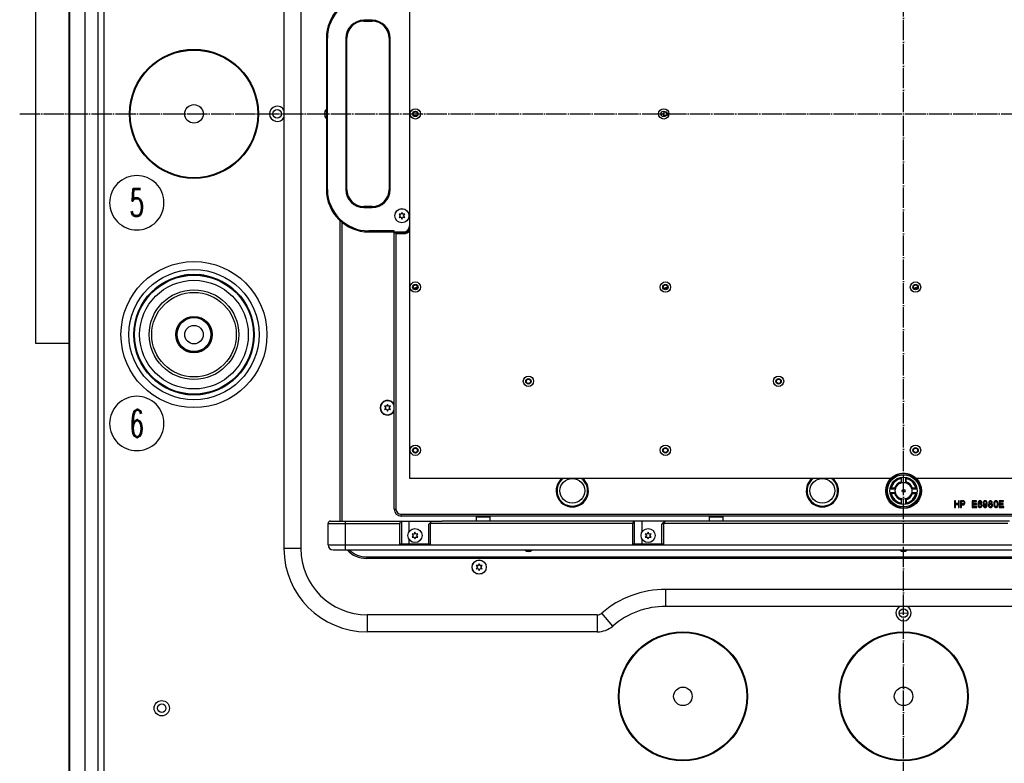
# Model space of a CAD drawing. Extents: x -1763 to 4575, y -3429 to 1051.
# Tile 161 of 174: x 779 to 1359, y -522 to -85. Entities that reach past the tile are written whole.
import ezdxf

# ---------------------------------------------------------------- set-up
doc = ezdxf.new("R2010")
doc.units = 0
doc.linetypes.add('DOT_CENTER', pattern=[14, 12, -1, 0, -1])
doc.layers.get('0').update_dxf_attribs({"linetype": 'CONTINUOUS'})
doc.layers.add('1', color=7, linetype='CONTINUOUS')
doc.layers.add('VOLL3', color=7, linetype='CONTINUOUS')
doc.styles.add('CONVERTER_1', font='txt.shx', dxfattribs={"width": 0.63})

# ---------------------------------------------------------------- blocks, each defined once
blk = doc.blocks.new('GABEL_TOP__840', base_point=(779.33, 771.98))
at = {"layer": '1', "color": 3, "linetype": 'DOT_CENTER'}
for p, q in [((1300, -660.67), (1300, 374.76)), ((779.33, -140), (1820.67, -140))]:
    blk.add_line(p, q, dxfattribs=at)
at = {"layer": '1', "color": 3, "linetype": 'CONTINUOUS'}
for p, q in [((808.55, -275), (808.45, 251.95)), ((788.55, -275), (808.55, -275))]:
    blk.add_line(p, q, dxfattribs=at)
at = {"layer": 'VOLL3', "color": 3, "linetype": 'CONTINUOUS'}
blk.add_line((788.55, 486.45), (788.55, -275), dxfattribs=at)
blk = doc.blocks.new('MANI_TOPVIEW__841', base_point=(448.16, 2211.42))
at = {"layer": '1'}
blk.add_blockref('GABEL_TOP__840', (779.33, 771.98), dxfattribs=at)
blk = doc.blocks.new('TH_B__842', base_point=(1683.11, 1752.2))
at = {"color": 7, "linetype": 'CONTINUOUS'}
for p, q in [((808.85, -546.65), (808.85, 266.65)), ((817.85, -546.65), (817.85, 266.65)), ((825.26, 266.66), (825.26, -546.66)), ((829.12, -546.61), (829.12, 266.61)), ((808.55, -531.95), (808.55, 251.95)), ((935, 116), (935, -396)), ((945, 116), (945, -396)), ((1009.17, -354.63), (1009.17, 74.63)), ((1009, -74), (1009, -206)), ((987, -84.9), (982, -84.9)), ((982, -85.5), (982, -84.9)), ((982, -85.5), (987, -85.5)), ((987, -84.9), (987, -85.5)), ((960, -95.5), (960, -184.5)), ((960.6, -95.5), (960, -95.5)), ((960.6, -184.5), (960.6, -95.5)), ((971.4, -95.5), (971.4, -184.5)), ((971.4, -95.5), (972, -95.5)), ((972, -184.5), (972, -95.5)), ((997, -95.5), (997, -184.5)), ((997.6, -95.5), (997, -95.5)), ((997.6, -184.5), (997.6, -95.5)), ((960.6, -184.5), (960, -184.5)), ((971.4, -184.5), (972, -184.5)), ((997, -184.5), (997.6, -184.5)), ((987, -194.5), (982, -194.5)), ((982, -194.5), (982, -195.1)), ((982, -195.1), (987, -195.1)), ((987, -195.1), (987, -194.5)), ((1004, -199.13), (1002.77, -199)), ((1002.77, -199), (1003.5, -200)), ((1003.5, -200), (1002.77, -201)), ((1002.77, -201), (1004, -200.87)), ((1004.5, -198), (1004, -199.13)), ((1004, -200.87), (1004.5, -202)), ((1005, -199.13), (1004.5, -198)), ((1004.5, -202), (1005, -200.87)), ((1006.23, -199), (1005, -199.13)), ((1005, -200.87), (1006.23, -201)), ((1005.5, -200), (1006.23, -199)), ((1006.23, -201), (1005.5, -200)), ((968.2, -379.8), (968.2, -203.01)), ((969.1, -203.79), (969.1, -379.8)), ((1000, -208.9), (985, -208.9)), ((985, -208.9), (985, -209.5)), ((985, -209.5), (1005.5, -209.5)), ((1000, -372.8), (1000, -208.9)), ((1000, -210), (1005.5, -210)), ((1001, -210.5), (1000.5, -210)), ((1001, -210.5), (1005.5, -210.5)), ((1001, -210.5), (1001, -218.7)), ((1005.5, -210.5), (1005.5, -210)), ((1001, -218.7), (1001, -357.1)), ((876, -235.08), (876, -235.21)), ((876, -235.21), (876, -235.21)), ((879, -235.13), (879, -234.69)), ((885, -234.69), (885, -235.13)), ((888, -235.21), (888, -235.08)), ((1013.49, -242.28), (1013.61, -242.28)), ((1013.49, -242.48), (1013.54, -242.48)), ((1160.81, -242.28), (1160.93, -242.28)), ((1160.81, -242.48), (1160.86, -242.48)), ((1308.13, -242.28), (1308.25, -242.28)), ((1308.13, -242.48), (1308.18, -242.48)), ((847.21, -264), (847.08, -264)), ((916.92, -264), (916.79, -264)), ((846.69, -267), (847.13, -267)), ((916.87, -267), (917.31, -267)), ((846.79, -273), (846.69, -273)), ((847.13, -273), (846.79, -273)), ((847.08, -276), (847.21, -276)), ((847.21, -276), (847.21, -276)), ((916.79, -276), (916.79, -276)), ((916.79, -276), (916.92, -276)), ((917.31, -273), (916.87, -273)), ((876, -304.79), (876, -304.79)), ((876, -304.79), (876, -304.92)), ((879, -305.31), (879, -304.87)), ((885, -304.87), (885, -305.31)), ((888, -304.92), (888, -304.79)), ((995.5, -312.18), (994.27, -312.05)), ((994.27, -312.05), (995, -313.05)), ((995, -313.05), (994.27, -314.05)), ((996, -311.05), (995.5, -312.18)), ((996.5, -312.18), (996, -311.05)), ((997.73, -312.05), (996.5, -312.18)), ((997, -313.05), (997.73, -312.05)), ((997.73, -314.05), (997, -313.05)), ((994.27, -314.05), (995.5, -313.92)), ((995.5, -313.92), (996, -315.05)), ((996, -315.05), (996.5, -313.92)), ((996.5, -313.92), (997.73, -314.05)), ((1001, -357.1), (1001, -372.8)), ((1292.92, -354.63), (1009.17, -354.63)), ((1298.5, -354.74), (1298.5, -354.09)), ((1298.5, -354.74), (1298.5, -356.71)), ((1298.5, -356.71), (1298.5, -357.18)), ((1298.5, -357.2), (1298.5, -357.18)), ((1298.8, -356.73), (1298.8, -354.04)), ((1301.2, -354.04), (1301.2, -356.73)), ((1301.5, -357.2), (1301.5, -354.09)), ((1590.83, -354.63), (1307.08, -354.63)), ((1292.07, -360.77), (1294.75, -360.77)), ((1294.75, -363.17), (1292.07, -363.17)), ((1295.23, -360.47), (1292.12, -360.47)), ((1295.23, -363.47), (1292.12, -363.47)), ((1307.88, -360.47), (1304.77, -360.47)), ((1304.77, -363.47), (1307.88, -363.47)), ((1305.25, -360.77), (1307.93, -360.77)), ((1307.93, -363.17), (1305.25, -363.17)), ((1298.5, -366.74), (1298.5, -369.85)), ((1298.8, -369.91), (1298.8, -367.22)), ((1301.2, -367.22), (1301.2, -369.91)), ((1301.5, -366.74), (1301.5, -369.85)), ((1330.5, -367.8), (1330, -367.8)), ((1330, -367.8), (1330, -371.8)), ((1330.5, -369.5), (1330.5, -367.8)), ((1332.34, -369.5), (1330.5, -369.5)), ((1330.5, -371.8), (1330.5, -370)), ((1330.5, -370), (1332.34, -370)), ((1332.34, -367.8), (1332.34, -369.5)), ((1332.83, -367.8), (1332.34, -367.8)), ((1332.34, -370), (1332.34, -371.8)), ((1332.83, -371.8), (1332.83, -367.8)), ((1335.13, -367.8), (1333.55, -367.8)), ((1333.55, -367.8), (1333.55, -371.8)), ((1334.05, -369.7), (1334.05, -368.3)), ((1334.05, -368.3), (1334.99, -368.3)), ((1334.99, -369.7), (1334.05, -369.7)), ((1334.05, -371.8), (1334.05, -370.2)), ((1334.05, -370.2), (1335.13, -370.2)), ((1334.99, -368.3), (1335.26, -368.35)), ((1335.26, -369.65), (1334.99, -369.7)), ((1335.49, -367.85), (1335.13, -367.8)), ((1335.13, -370.2), (1335.49, -370.15)), ((1335.26, -368.35), (1335.49, -368.45)), ((1335.49, -369.55), (1335.26, -369.65)), ((1335.76, -368), (1335.49, -367.85)), ((1335.49, -368.45), (1335.62, -368.6)), ((1335.62, -369.4), (1335.49, -369.55)), ((1335.49, -370.15), (1335.76, -370)), ((1335.62, -368.6), (1335.71, -368.85)), ((1335.71, -369.15), (1335.62, -369.4)), ((1335.71, -368.85), (1335.71, -369.15)), ((1335.94, -368.2), (1335.76, -368)), ((1335.76, -370), (1335.94, -369.8)), ((1336.12, -368.5), (1335.94, -368.2)), ((1335.94, -369.8), (1336.12, -369.5)), ((1336.16, -368.85), (1336.12, -368.5)), ((1336.12, -369.5), (1336.16, -369.15)), ((1336.16, -369.15), (1336.16, -368.85)), ((1343.05, -367.8), (1340.48, -367.8)), ((1340.48, -367.8), (1340.48, -371.8)), ((1340.98, -369.5), (1340.98, -368.3)), ((1340.98, -368.3), (1343.05, -368.3)), ((1342.87, -369.5), (1340.98, -369.5)), ((1340.98, -371.3), (1340.98, -370)), ((1340.98, -370), (1342.87, -370)), ((1342.87, -370), (1342.87, -369.5)), ((1343.05, -368.3), (1343.05, -367.8)), ((1343.86, -369.15), (1343.81, -369.6)), ((1343.81, -369.6), (1343.81, -370)), ((1343.81, -370), (1343.86, -370.45)), ((1343.9, -368.85), (1343.86, -369.15)), ((1343.86, -370.45), (1343.9, -370.75)), ((1343.99, -368.6), (1343.9, -368.85)), ((1343.9, -370.75), (1343.99, -371)), ((1344.08, -368.4), (1343.99, -368.6)), ((1343.99, -371), (1344.08, -371.2)), ((1344.22, -368.2), (1344.08, -368.4)), ((1344.08, -371.2), (1344.22, -371.4)), ((1344.35, -368.05), (1344.22, -368.2)), ((1344.26, -369.65), (1344.35, -368.95)), ((1344.49, -369.4), (1344.26, -369.65)), ((1344.49, -367.95), (1344.35, -368.05)), ((1344.35, -368.95), (1344.44, -368.7)), ((1344.35, -370.35), (1344.44, -370.1)), ((1344.35, -370.65), (1344.35, -370.35)), ((1344.44, -370.9), (1344.35, -370.65)), ((1344.44, -368.7), (1344.53, -368.55)), ((1344.44, -370.1), (1344.53, -369.95)), ((1344.53, -371.05), (1344.44, -370.9)), ((1344.71, -367.85), (1344.49, -367.95)), ((1344.71, -369.25), (1344.49, -369.4)), ((1344.53, -368.55), (1344.71, -368.4)), ((1344.53, -369.95), (1344.71, -369.8)), ((1344.71, -371.2), (1344.53, -371.05)), ((1344.89, -367.8), (1344.71, -367.85)), ((1344.71, -368.4), (1344.89, -368.3)), ((1344.94, -369.2), (1344.71, -369.25)), ((1344.71, -369.8), (1344.94, -369.7)), ((1344.94, -371.3), (1344.71, -371.2)), ((1345.21, -367.8), (1344.89, -367.8)), ((1344.89, -368.3), (1345.21, -368.3)), ((1345.16, -369.2), (1344.94, -369.2)), ((1344.94, -369.7), (1345.16, -369.7)), ((1345.39, -369.25), (1345.16, -369.2)), ((1345.16, -369.7), (1345.39, -369.8)), ((1345.39, -371.2), (1345.16, -371.3)), ((1345.39, -367.85), (1345.21, -367.8)), ((1345.21, -368.3), (1345.39, -368.4)), ((1345.61, -367.95), (1345.39, -367.85)), ((1345.39, -368.4), (1345.57, -368.55)), ((1345.61, -369.35), (1345.39, -369.25)), ((1345.39, -369.8), (1345.57, -369.95)), ((1345.57, -371.05), (1345.39, -371.2)), ((1345.57, -368.55), (1345.66, -368.7)), ((1345.57, -369.95), (1345.66, -370.1)), ((1345.66, -370.9), (1345.57, -371.05)), ((1345.75, -368.05), (1345.61, -367.95)), ((1345.75, -369.45), (1345.61, -369.35)), ((1345.66, -368.7), (1345.7, -368.95)), ((1345.66, -370.1), (1345.75, -370.35)), ((1345.75, -370.65), (1345.66, -370.9)), ((1345.7, -368.95), (1346.15, -368.95)), ((1345.88, -368.2), (1345.75, -368.05)), ((1345.88, -369.6), (1345.75, -369.45)), ((1345.75, -370.35), (1345.75, -370.65)), ((1346.02, -368.4), (1345.88, -368.2)), ((1346.02, -369.8), (1345.88, -369.6)), ((1345.88, -371.4), (1346.02, -371.2)), ((1346.11, -368.6), (1346.02, -368.4)), ((1346.11, -370), (1346.02, -369.8)), ((1346.02, -371.2), (1346.11, -371)), ((1346.15, -368.85), (1346.11, -368.6)), ((1346.2, -370.3), (1346.11, -370)), ((1346.11, -371), (1346.2, -370.7)), ((1346.15, -368.95), (1346.15, -368.85)), ((1346.2, -370.7), (1346.2, -370.3)), ((1347.01, -368.6), (1346.92, -368.9)), ((1346.92, -368.9), (1346.92, -369.3)), ((1346.92, -369.3), (1347.01, -369.6)), ((1347.41, -370.65), (1346.96, -370.65)), ((1346.96, -370.65), (1346.96, -370.75)), ((1346.96, -370.75), (1347.01, -371)), ((1347.1, -368.4), (1347.01, -368.6)), ((1347.01, -369.6), (1347.1, -369.8)), ((1347.01, -371), (1347.1, -371.2)), ((1347.23, -368.2), (1347.1, -368.4)), ((1347.1, -369.8), (1347.23, -370)), ((1347.1, -371.2), (1347.23, -371.4)), ((1347.37, -368.05), (1347.23, -368.2)), ((1347.23, -370), (1347.37, -370.15)), ((1347.5, -367.95), (1347.37, -368.05)), ((1347.37, -368.95), (1347.46, -368.7)), ((1347.37, -369.25), (1347.37, -368.95)), ((1347.46, -369.5), (1347.37, -369.25)), ((1347.37, -370.15), (1347.5, -370.25)), ((1347.46, -370.9), (1347.41, -370.65)), ((1347.46, -368.7), (1347.55, -368.55)), ((1347.55, -369.65), (1347.46, -369.5)), ((1347.55, -371.05), (1347.46, -370.9)), ((1347.73, -367.85), (1347.5, -367.95)), ((1347.5, -370.25), (1347.73, -370.35)), ((1347.55, -368.55), (1347.73, -368.4)), ((1347.73, -369.8), (1347.55, -369.65)), ((1347.73, -371.2), (1347.55, -371.05)), ((1347.95, -367.8), (1347.73, -367.85)), ((1347.73, -368.4), (1347.95, -368.3)), ((1347.95, -369.9), (1347.73, -369.8)), ((1347.73, -370.35), (1347.95, -370.4)), ((1347.91, -371.3), (1347.73, -371.2)), ((1348.18, -367.8), (1347.95, -367.8)), ((1347.95, -368.3), (1348.18, -368.3)), ((1348.18, -369.9), (1347.95, -369.9)), ((1347.95, -370.4), (1348.18, -370.4)), ((1348.4, -367.85), (1348.18, -367.8)), ((1348.18, -368.3), (1348.4, -368.4)), ((1348.4, -369.8), (1348.18, -369.9)), ((1348.18, -370.4), (1348.4, -370.35)), ((1348.4, -371.2), (1348.22, -371.3)), ((1348.63, -367.95), (1348.4, -367.85)), ((1348.4, -368.4), (1348.58, -368.55)), ((1348.58, -369.65), (1348.4, -369.8)), ((1348.4, -370.35), (1348.63, -370.2)), ((1348.58, -371.05), (1348.4, -371.2)), ((1348.58, -368.55), (1348.67, -368.7)), ((1348.67, -369.5), (1348.58, -369.65)), ((1348.67, -370.9), (1348.58, -371.05)), ((1348.76, -368.05), (1348.63, -367.95)), ((1348.63, -370.2), (1348.85, -369.95)), ((1348.67, -368.7), (1348.76, -368.95)), ((1348.76, -369.25), (1348.67, -369.5)), ((1348.76, -370.65), (1348.67, -370.9)), ((1348.9, -368.2), (1348.76, -368.05)), ((1348.76, -368.95), (1348.76, -369.25)), ((1348.85, -369.95), (1348.76, -370.65)), ((1349.03, -368.4), (1348.9, -368.2)), ((1348.9, -371.4), (1349.03, -371.2)), ((1349.12, -368.6), (1349.03, -368.4)), ((1349.03, -371.2), (1349.12, -371)), ((1349.21, -368.85), (1349.12, -368.6)), ((1349.12, -371), (1349.21, -370.75)), ((1349.26, -369.15), (1349.21, -368.85)), ((1349.21, -370.75), (1349.26, -370.45)), ((1349.3, -369.6), (1349.26, -369.15)), ((1349.26, -370.45), (1349.3, -370)), ((1349.3, -370), (1349.3, -369.6)), ((1350.11, -370.1), (1350.02, -370.45)), ((1350.02, -370.45), (1350.02, -370.7)), ((1350.02, -370.7), (1350.11, -371.05)), ((1350.29, -369.8), (1350.11, -370.1)), ((1350.11, -371.05), (1350.25, -371.3)), ((1350.25, -368.5), (1350.2, -368.75)), ((1350.2, -368.75), (1350.2, -368.95)), ((1350.2, -368.95), (1350.25, -369.2)), ((1350.43, -368.2), (1350.25, -368.5)), ((1350.25, -369.2), (1350.43, -369.5)), ((1350.52, -369.6), (1350.29, -369.8)), ((1350.61, -368), (1350.43, -368.2)), ((1350.43, -369.5), (1350.52, -369.6)), ((1350.56, -370.45), (1350.61, -370.25)), ((1350.56, -370.65), (1350.56, -370.45)), ((1350.61, -370.85), (1350.56, -370.65)), ((1350.88, -367.85), (1350.61, -368)), ((1350.61, -370.25), (1350.74, -370.05)), ((1350.74, -371.05), (1350.61, -370.85)), ((1350.7, -368.75), (1350.74, -368.6)), ((1350.7, -368.95), (1350.7, -368.75)), ((1350.74, -369.1), (1350.7, -368.95)), ((1350.74, -368.6), (1350.83, -368.45)), ((1350.83, -369.25), (1350.74, -369.1)), ((1350.74, -370.05), (1350.92, -369.9)), ((1350.92, -371.2), (1350.74, -371.05)), ((1350.83, -368.45), (1350.97, -368.35)), ((1350.97, -369.35), (1350.83, -369.25)), ((1351.1, -367.8), (1350.88, -367.85)), ((1350.92, -369.9), (1351.15, -369.85)), ((1351.15, -371.25), (1350.92, -371.2)), ((1350.97, -368.35), (1351.15, -368.3)), ((1351.15, -369.4), (1350.97, -369.35)), ((1351.37, -367.8), (1351.1, -367.8)), ((1351.15, -368.3), (1351.33, -368.3)), ((1351.33, -369.4), (1351.15, -369.4)), ((1351.15, -369.85), (1351.33, -369.85)), ((1351.33, -368.3), (1351.51, -368.35)), ((1351.51, -369.35), (1351.33, -369.4)), ((1351.33, -369.85), (1351.55, -369.9)), ((1351.55, -371.2), (1351.33, -371.25)), ((1351.6, -367.85), (1351.37, -367.8)), ((1351.51, -368.35), (1351.64, -368.45)), ((1351.64, -369.25), (1351.51, -369.35)), ((1351.55, -369.9), (1351.73, -370.05)), ((1351.73, -371.05), (1351.55, -371.2)), ((1351.87, -368), (1351.6, -367.85)), ((1351.64, -368.45), (1351.73, -368.6)), ((1351.73, -369.1), (1351.64, -369.25)), ((1351.73, -368.6), (1351.78, -368.75)), ((1351.78, -368.95), (1351.73, -369.1)), ((1351.73, -370.05), (1351.87, -370.25)), ((1351.87, -370.85), (1351.73, -371.05)), ((1351.78, -368.75), (1351.78, -368.95)), ((1352.05, -368.2), (1351.87, -368)), ((1351.87, -370.25), (1351.91, -370.45)), ((1351.91, -370.65), (1351.87, -370.85)), ((1351.91, -370.45), (1351.91, -370.65)), ((1351.96, -369.6), (1352.05, -369.5)), ((1352.18, -369.8), (1351.96, -369.6)), ((1352.23, -368.5), (1352.05, -368.2)), ((1352.05, -369.5), (1352.23, -369.2)), ((1352.36, -370.1), (1352.18, -369.8)), ((1352.27, -368.75), (1352.23, -368.5)), ((1352.23, -369.2), (1352.27, -368.95)), ((1352.23, -371.3), (1352.36, -371.05)), ((1352.27, -368.95), (1352.27, -368.75)), ((1352.45, -370.45), (1352.36, -370.1)), ((1352.36, -371.05), (1352.45, -370.7)), ((1352.45, -370.7), (1352.45, -370.45)), ((1353.22, -369.15), (1353.17, -369.6)), ((1353.17, -369.6), (1353.17, -370)), ((1353.17, -370), (1353.22, -370.45)), ((1353.26, -368.85), (1353.22, -369.15)), ((1353.22, -370.45), (1353.26, -370.75)), ((1353.35, -368.6), (1353.26, -368.85)), ((1353.26, -370.75), (1353.35, -371)), ((1353.44, -368.4), (1353.35, -368.6)), ((1353.35, -371), (1353.44, -371.2)), ((1353.58, -368.2), (1353.44, -368.4)), ((1353.44, -371.2), (1353.58, -371.4)), ((1353.71, -368.05), (1353.58, -368.2)), ((1353.67, -369.5), (1353.71, -368.95)), ((1353.67, -370.1), (1353.67, -369.5)), ((1353.71, -370.65), (1353.67, -370.1)), ((1353.85, -367.95), (1353.71, -368.05)), ((1353.71, -368.95), (1353.8, -368.7)), ((1353.8, -370.9), (1353.71, -370.65)), ((1353.8, -368.7), (1353.89, -368.55)), ((1353.89, -371.05), (1353.8, -370.9)), ((1354.07, -367.85), (1353.85, -367.95)), ((1353.89, -368.55), (1354.07, -368.4)), ((1354.07, -371.2), (1353.89, -371.05)), ((1354.25, -367.8), (1354.07, -367.85)), ((1354.07, -368.4), (1354.25, -368.3)), ((1354.25, -371.3), (1354.07, -371.2)), ((1354.57, -367.8), (1354.25, -367.8)), ((1354.25, -368.3), (1354.57, -368.3)), ((1354.75, -367.85), (1354.57, -367.8)), ((1354.57, -368.3), (1354.75, -368.4)), ((1354.75, -371.2), (1354.57, -371.3)), ((1354.97, -367.95), (1354.75, -367.85)), ((1354.75, -368.4), (1354.93, -368.55)), ((1354.93, -371.05), (1354.75, -371.2)), ((1354.93, -368.55), (1355.02, -368.7)), ((1355.02, -370.9), (1354.93, -371.05)), ((1355.11, -368.05), (1354.97, -367.95)), ((1355.02, -368.7), (1355.11, -368.95)), ((1355.11, -370.65), (1355.02, -370.9)), ((1355.24, -368.2), (1355.11, -368.05)), ((1355.11, -368.95), (1355.15, -369.5)), ((1355.15, -370.1), (1355.11, -370.65)), ((1355.15, -369.5), (1355.15, -370.1)), ((1355.38, -368.4), (1355.24, -368.2)), ((1355.24, -371.4), (1355.38, -371.2)), ((1355.47, -368.6), (1355.38, -368.4)), ((1355.38, -371.2), (1355.47, -371)), ((1355.56, -368.85), (1355.47, -368.6)), ((1355.47, -371), (1355.56, -370.75)), ((1355.6, -369.15), (1355.56, -368.85)), ((1355.56, -370.75), (1355.6, -370.45)), ((1355.65, -369.6), (1355.6, -369.15)), ((1355.6, -370.45), (1355.65, -370)), ((1355.65, -370), (1355.65, -369.6)), ((1358.93, -367.8), (1356.37, -367.8)), ((1356.37, -367.8), (1356.37, -371.8)), ((1356.86, -369.5), (1356.86, -368.3)), ((1356.86, -368.3), (1358.93, -368.3)), ((1358.75, -369.5), (1356.86, -369.5)), ((1356.86, -371.3), (1356.86, -370)), ((1356.86, -370), (1358.75, -370)), ((1358.75, -370), (1358.75, -369.5)), ((1358.93, -368.3), (1358.93, -367.8)), ((1000, -372.8), (1001, -372.8)), ((1004, -375.8), (1596, -375.8)), ((1004, -376.8), (1004, -375.8)), ((1596, -376.8), (1004, -376.8)), ((1048.39, -377), (1048.19, -377.2)), ((1048.39, -377), (1055.99, -377)), ((1049.69, -376.8), (1049.69, -377)), ((1054.69, -376.8), (1054.69, -377)), ((1055.99, -377), (1056.19, -377.2)), ((1185.71, -377), (1185.51, -377.2)), ((1185.71, -377), (1193.31, -377)), ((1187.01, -376.8), (1187.01, -377)), ((1192.01, -376.8), (1192.01, -377)), ((1193.31, -377), (1193.51, -377.2)), ((1330, -371.8), (1330.5, -371.8)), ((1332.34, -371.8), (1332.83, -371.8)), ((1333.55, -371.8), (1334.05, -371.8)), ((1340.48, -371.8), (1343.09, -371.8)), ((1343.09, -371.3), (1340.98, -371.3)), ((1343.09, -371.8), (1343.09, -371.3)), ((1344.22, -371.4), (1344.35, -371.55)), ((1344.35, -371.55), (1344.49, -371.65)), ((1344.49, -371.65), (1344.71, -371.75)), ((1344.71, -371.75), (1344.94, -371.8)), ((1345.16, -371.3), (1344.94, -371.3)), ((1344.94, -371.8), (1345.16, -371.8)), ((1345.16, -371.8), (1345.39, -371.75)), ((1345.39, -371.75), (1345.61, -371.65)), ((1345.61, -371.65), (1345.75, -371.55)), ((1345.75, -371.55), (1345.88, -371.4)), ((1347.23, -371.4), (1347.37, -371.55)), ((1347.37, -371.55), (1347.5, -371.65)), ((1347.5, -371.65), (1347.73, -371.75)), ((1347.73, -371.75), (1347.91, -371.8)), ((1348.22, -371.3), (1347.91, -371.3)), ((1347.91, -371.8), (1348.22, -371.8)), ((1348.22, -371.8), (1348.4, -371.75)), ((1348.4, -371.75), (1348.63, -371.65)), ((1348.63, -371.65), (1348.76, -371.55)), ((1348.76, -371.55), (1348.9, -371.4)), ((1350.25, -371.3), (1350.47, -371.55)), ((1350.47, -371.55), (1350.74, -371.7)), ((1350.74, -371.7), (1351.1, -371.8)), ((1351.1, -371.8), (1351.37, -371.8)), ((1351.33, -371.25), (1351.15, -371.25)), ((1351.37, -371.8), (1351.73, -371.7)), ((1351.73, -371.7), (1352, -371.55)), ((1352, -371.55), (1352.23, -371.3)), ((1353.58, -371.4), (1353.71, -371.55)), ((1353.71, -371.55), (1353.85, -371.65)), ((1353.85, -371.65), (1354.07, -371.75)), ((1354.07, -371.75), (1354.25, -371.8)), ((1354.57, -371.3), (1354.25, -371.3)), ((1354.25, -371.8), (1354.57, -371.8)), ((1354.57, -371.8), (1354.75, -371.75)), ((1354.75, -371.75), (1354.97, -371.65)), ((1354.97, -371.65), (1355.11, -371.55)), ((1355.11, -371.55), (1355.24, -371.4)), ((1356.37, -371.8), (1358.98, -371.8)), ((1358.98, -371.3), (1356.86, -371.3)), ((1358.98, -371.8), (1358.98, -371.3)), ((961, -381.3), (1003.19, -381.3)), ((961, -393.8), (961, -381.3)), ((962.5, -379.8), (1028.19, -379.8)), ((971, -379.8), (971, -396.8)), ((1003.19, -393.3), (1003.19, -381.3)), ((1004.19, -379.8), (1004.19, -393.3)), ((1008.69, -386.07), (1008.69, -379.8)), ((1020.19, -381.8), (1021.13, -380.86)), ((1020.19, -381.8), (1020.19, -393.3)), ((1021.13, -380.86), (1022.19, -379.8)), ((1021.19, -381.3), (1021.19, -393.3)), ((1140.51, -381.3), (1021.19, -381.3)), ((1036.02, -379.8), (1028.19, -379.8)), ((1036.19, -379.8), (1036.02, -379.8)), ((1077.29, -379.8), (1036.19, -379.8)), ((1048.19, -377.2), (1056.19, -377.2)), ((1048.19, -377.2), (1048.19, -379.8)), ((1056.19, -379.8), (1056.02, -379.8)), ((1056.19, -377.2), (1056.19, -379.8)), ((1077.29, -379.8), (1057.29, -379.8)), ((1082.02, -379.8), (1077.29, -379.8)), ((1102.02, -379.8), (1077.29, -379.8)), ((1141.51, -379.8), (1082.02, -379.8)), ((1140.51, -393.3), (1140.51, -381.3)), ((1173.51, -379.8), (1141.51, -379.8)), ((1141.51, -393.3), (1141.51, -379.8)), ((1146.01, -386.07), (1146.01, -379.8)), ((1157.51, -381.8), (1158.45, -380.86)), ((1157.51, -393.3), (1157.51, -381.8)), ((1158.45, -380.86), (1159.51, -379.8)), ((1361.49, -381.3), (1158.51, -381.3)), ((1158.51, -381.3), (1158.51, -393.3)), ((1257, -379.8), (1173.51, -379.8)), ((1185.51, -377.2), (1185.51, -379.8)), ((1185.51, -377.2), (1193.51, -377.2)), ((1193.51, -377.2), (1193.51, -379.8)), ((1303, -379.8), (1257, -379.8)), ((1303, -379.8), (1277, -379.8)), ((1362.49, -379.8), (1303, -379.8)), ((1323, -379.8), (1311.72, -379.8)), ((1011.69, -387.43), (1010.46, -387.3)), ((1010.46, -387.3), (1011.19, -388.3)), ((1011.19, -388.3), (1010.46, -389.3)), ((1012.19, -386.3), (1011.69, -387.43)), ((1012.69, -387.43), (1012.19, -386.3)), ((1013.92, -387.3), (1012.69, -387.43)), ((1013.19, -388.3), (1013.92, -387.3)), ((1013.92, -389.3), (1013.19, -388.3)), ((1149.01, -387.43), (1147.78, -387.3)), ((1147.78, -387.3), (1148.51, -388.3)), ((1148.51, -388.3), (1147.78, -389.3)), ((1149.51, -386.3), (1149.01, -387.43)), ((1150.01, -387.43), (1149.51, -386.3)), ((1151.24, -387.3), (1150.01, -387.43)), ((1150.51, -388.3), (1151.24, -387.3)), ((1151.24, -389.3), (1150.51, -388.3)), ((961, -393.8), (1561, -393.8)), ((1021.19, -393.3), (1003.19, -393.3)), ((1008.69, -393.3), (1008.69, -390.53)), ((1010.46, -389.3), (1011.69, -389.17)), ((1011.69, -389.17), (1012.19, -390.3)), ((1012.19, -390.3), (1012.69, -389.17)), ((1012.69, -389.17), (1013.92, -389.3)), ((1158.51, -393.3), (1140.51, -393.3)), ((1146.01, -393.3), (1146.01, -390.53)), ((1147.78, -389.3), (1149.01, -389.17)), ((1149.01, -389.17), (1149.51, -390.3)), ((1149.51, -390.3), (1150.01, -389.17)), ((1150.01, -389.17), (1151.24, -389.3)), ((945, -396), (935, -396)), ((964, -396.8), (1558, -396.8)), ((983.6, -400.9), (1616.4, -400.9)), ((1616.4, -401.8), (983.6, -401.8)), ((1048.27, -405.9), (1049, -406.9)), ((1049.5, -406.03), (1048.27, -405.9)), ((1050, -404.9), (1049.5, -406.03)), ((1050.5, -406.03), (1050, -404.9)), ((1051.73, -405.9), (1050.5, -406.03)), ((1051, -406.9), (1051.73, -405.9)), ((1049, -406.9), (1048.27, -407.9)), ((1048.27, -407.9), (1049.5, -407.77)), ((1049.5, -407.77), (1050, -408.9)), ((1050, -408.9), (1050.5, -407.77)), ((1050.5, -407.77), (1051.73, -407.9)), ((1051.73, -407.9), (1051, -406.9)), ((1440, -420), (1160, -420)), ((1160, -430), (1160, -420)), ((1119.56, -435), (984, -435)), ((984, -435), (984, -445)), ((1119.56, -435), (1119.56, -445)), ((1128.7, -441.61), (1122.17, -434.03)), ((1440, -430), (1160, -430)), ((1297.5, -433.91), (1300, -434)), ((1300, -434), (1302.5, -433.91)), ((1119.56, -445), (984, -445))]:
    blk.add_line(p, q, dxfattribs=at)
for centre, radius in [((882, -140), 38), ((882, -140), 37.57), ((882, -140), 5.45), ((931, -140), 2.5), ((1012.39, -140), 3.05), ((1012.39, -140), 1.6), ((1012.39, -140), 1.25), ((1158.71, -140), 3.05), ((1158.71, -140), 1.6), ((1159.71, -140), 1.25), ((1004.5, -200), 4.2), ((1004.5, -200), 4.15), ((882, -270), 43), ((882, -270), 38.3), ((882, -270), 35.46), ((882, -270), 35), ((882, -270), 32), ((1012.39, -242), 3.05), ((1012.39, -242), 1.6), ((1012.39, -242), 1.25), ((1159.71, -242), 3.05), ((1159.71, -242), 1.6), ((1159.71, -242), 1.25), ((1307.03, -242), 3.05), ((1307.03, -242), 1.6), ((1307.03, -242), 1.25), ((882, -270), 26.39), ((882, -270), 24.89), ((882, -270), 10.75), ((882, -270), 10.25), ((882, -270), 10), ((882, -270), 5.45), ((1079.02, -297.48), 3.05), ((1226.34, -297.48), 3.05), ((1079.02, -297.48), 1.6), ((1079.02, -297.48), 1.25), ((1226.34, -297.48), 1.6), ((1226.34, -297.48), 1.25), ((1012.39, -338.12), 3.05), ((1159.71, -338.12), 3.05), ((1307.03, -338.12), 3.05), ((1012.39, -338.12), 1.6), ((1012.39, -338.12), 1.25), ((1159.71, -338.12), 1.6), ((1159.71, -338.12), 1.25), ((1307.03, -338.12), 1.6), ((1307.03, -338.12), 1.25), ((1300, -361.97), 10.5), ((1300, -361.97), 9.5), ((1104.85, -361.97), 7.3), ((1252.17, -361.97), 7.3), ((1300, -361.97), 8.03), ((1300, -361.97), 4.9), ((1300, -361.97), 0.9), ((1012.19, -388.3), 4.15), ((1149.51, -388.3), 4.15), ((1050, -406.9), 4.2), ((1050, -406.9), 4.15), ((1300, -434), 2.5), ((1170, -483), 38), ((1170, -483), 37.57), ((1300, -483), 38), ((1300, -483), 37.57), ((1170, -483), 5.45), ((1300, -483), 5.45), ((863, -490), 4.5), ((863, -490), 2.5)]:
    blk.add_circle(centre, radius, dxfattribs=at)
for centre, radius, start, end in [((985, -95.5), 25, 90, 180), ((985, -95.5), 24.4, 90, 180), ((982, -95.5), 10.6, 90, 180), ((982, -95.5), 10, 90, 180), ((987, -95.5), 10.6, 0, 90), ((987, -95.5), 10, 0, 90), ((931, -140), 4.5, 27.26604, -27.26604), ((963.1, -140), 4.2, 137.56941, -137.56941), ((963.1, -140), 4.15, 138.33013, -138.33013), ((985, -184.5), 25, 180, -90), ((985, -184.5), 24.4, 180, -90), ((982, -184.5), 10.6, 180, -90), ((982, -184.5), 10, 180, -90), ((987, -184.5), 10.6, -90, 0), ((987, -184.5), 10, -90, 0), ((1005.5, -206), 3.5, -90, 0), ((1005.5, -206), 4, -90, -23.43671), ((1005.5, -206), 4.5, -90, -35.35767), ((882, -270), 35.3, 99.78519, 170.21481), ((882, -270), 35.3, 99.78518, 170.21482), ((882, -270), 35.44, 94.85643, 99.7482), ((882, -270), 35.33, 85.12962, 94.87038), ((882, -270), 35.44, 80.2518, 85.14357), ((882, -270), 35.3, 9.78519, 80.21481), ((882, -270), 35.3, 9.78518, 80.21482), ((1013.49, -247.28), 5, 90, 114.88792), ((1013.49, -247.28), 4.8, 90, 114.18164), ((1160.81, -247.28), 5, 90, 114.88792), ((1160.81, -247.28), 4.8, 90, 114.18164), ((1308.13, -247.28), 5, 90, 114.88792), ((1308.13, -247.28), 4.8, 90, 114.18164), ((882, -270), 35.44, 170.2518, 175.14357), ((882, -270), 35.44, 4.85643, 9.7482), ((882, -270), 35.33, 175.12962, -175.12962), ((882, -270), 35.33, -4.87038, 4.87038), ((882, -270), 35.44, -175.14357, -170.2518), ((882, -270), 35.3, -170.21481, -99.78519), ((882, -270), 35.3, -170.21482, -99.78518), ((882, -270), 35.3, -80.21481, -9.78519), ((882, -270), 35.3, -80.21482, -9.78518), ((882, -270), 35.44, -9.7482, -4.85643), ((882, -270), 35.44, -99.7482, -94.85643), ((882, -270), 35.33, -94.87038, -85.12962), ((882, -270), 35.44, -85.14357, -80.2518), ((996, -313.05), 4.35, 23.14104, -23.14104), ((996, -313.05), 4.15, 15.45169, -15.45169), ((1300, -361.97), 10, 8.62693, 167.00967), ((1300, -361.97), 10.2, 46.03093, 133.96907), ((1104.85, -361.97), 9.5, 129.39885, 50.60115), ((1104.85, -361.97), 9, 125.34567, 54.65433), ((1252.17, -361.97), 9.5, 129.39885, 50.60115), ((1252.17, -361.97), 9, 125.34567, 54.65433), ((1300, -361.97), 7.9, 100.9454, 169.0546), ((1300, -361.97), 7.39, 101.71707, 168.28293), ((1300, -361.97), 5.47, 105.92296, 164.07704), ((1300, -361.97), 5.02, 107.37979, 162.62021), ((1300, -361.97), 5, 104.5494, 162.5424), ((1297.3, -356.73), 1.5, -20.26682, 0), ((1302.7, -356.73), 1.5, 180, -159.73318), ((1300, -361.97), 5, 72.5424, 75.4506), ((1300, -361.97), 7.9, 10.9454, 79.0546), ((1300, -361.97), 7.39, 11.71707, 78.28293), ((1300, -361.97), 5.47, 15.92296, 74.07704), ((1300, -361.97), 5.02, 17.37979, 72.62021), ((1300, -361.97), 5, 17.4576, 72.5424), ((1300, -361.97), 10, 171.37307, 180), ((1300, -361.97), 10, -180, -171.37307), ((1300, -361.97), 10, 167.00967, 171.37307), ((1300, -361.97), 10, -171.37307, -167.00967), ((1300, -361.97), 10, -167.00967, -8.62693), ((1300, -361.97), 7.9, -169.0546, -100.9454), ((1300, -361.97), 7.39, -168.28293, -101.71707), ((1300, -361.97), 5.47, -164.07704, -105.92296), ((1294.75, -359.27), 1.5, -90, -69.73318), ((1294.75, -364.67), 1.5, 69.73318, 90), ((1300, -361.97), 5, 162.5424, 165.4506), ((1300, -361.97), 5, -165.4506, -162.5424), ((1300, -361.97), 5.02, -162.62021, -107.37979), ((1300, -361.97), 5, -162.5424, -107.4576), ((1300, -361.97), 5, -75.4506, -17.4576), ((1300, -361.97), 7.9, -79.0546, -10.9454), ((1300, -361.97), 7.39, -78.28293, -11.71707), ((1300, -361.97), 5.47, -74.07704, -15.92296), ((1300, -361.97), 5.02, -72.62021, -17.37979), ((1305.25, -359.27), 1.5, -110.26682, -90), ((1305.25, -364.67), 1.5, 90, 110.26682), ((1300, -361.97), 5, 14.5494, 17.4576), ((1300, -361.97), 5, -17.4576, -14.5494), ((1300, -361.97), 10, 0, 8.62693), ((1300, -361.97), 10, -8.62693, 0), ((1300, -361.97), 5, -107.4576, -104.5494), ((1297.3, -367.22), 1.5, 0, 20.26682), ((1302.7, -367.22), 1.5, 159.73318, 180), ((1004, -372.8), 4, 180, -90), ((1004, -372.8), 3, 180, -90), ((962.5, -381.3), 1.5, 90, 180), ((1004.69, -381.3), 1.5, 109.47122, 180), ((1019.69, -381.3), 1.5, 0, 16.87449), ((1142.01, -381.3), 1.5, 109.47122, 180), ((1157.01, -381.3), 1.5, 0, 16.87449), ((964, -393.8), 3, 180, -90), ((984, -396), 49, 180, -90), ((984, -396), 39, 180, -90), ((983.6, -386.4), 15.4, -137.52063, -90), ((983.6, -386.4), 14.5, -134.17281, -90), ((1079.02, -394.6), 3.1, -134.79132, -45.20868), ((1079.02, -394.6), 2.9, -130.65725, -49.34275), ((1300, -394.6), 3.1, -134.79132, -45.20868), ((1300, -394.6), 2.9, -130.65725, -49.34275), ((1160, -478), 58, 90, 130.70613), ((1119.56, -431), 4, -90, -49.29387), ((1160, -478), 48, 90, 130.70613), ((1300, -434), 4.5, 117.26604, 62.73396), ((1119.56, -431), 14, -90, -49.29387)]:
    blk.add_arc(centre, radius, start, end, dxfattribs=at)
blk = doc.blocks.new('TEXT__843', base_point=(832.32, 280))
at = {"layer": '1', "color": 1}
for points in [[(848.32, -208.32), (848.32, -208.32, 0.414214), (864.32, -192.32), (864.32, -192.32, 0.414214), (848.32, -176.32), (848.32, -176.32, 0.414214), (832.32, -192.32), (832.32, -192.32, 0.414214)], [(848.32, -338.32), (848.32, -338.32, 0.414214), (864.32, -322.32), (864.32, -322.32, 0.414214), (848.32, -306.32), (848.32, -306.32, 0.414214), (832.32, -322.32), (832.32, -322.32, 0.414214)]]:
    blk.add_lwpolyline(points, format="xyb", close=True, dxfattribs=at)
at = {"layer": '1', "color": 1, "char_height": 16, "attachment_point": 5, "style": 'CONVERTER_1'}
for s, insert in [('5', (848.32, -192.32)), ('6', (848.32, -322.32))]:
    blk.add_mtext(s, dxfattribs=dict(at, insert=insert))
blk = doc.blocks.new('TOPVIEW__844', base_point=(448.16, 2772.41))
blk.add_blockref('TH_B__842', (1683.11, 1752.2))
at = {"layer": '1'}
for name, p in [('TEXT__843', (832.32, 280)), ('MANI_TOPVIEW__841', (448.16, 2211.42))]:
    blk.add_blockref(name, p, dxfattribs=at)
blk = doc.blocks.new('QW__845', base_point=(-4706.36, 2791.84))
at = {"layer": '1'}
blk.add_blockref('TOPVIEW__844', (448.16, 2772.41), dxfattribs=at)

msp = doc.modelspace()

# ---------------------------------------------------------------- block references
msp.add_blockref('QW__845', (-4706.36, 2791.84))

doc.saveas('drawing.dxf')
